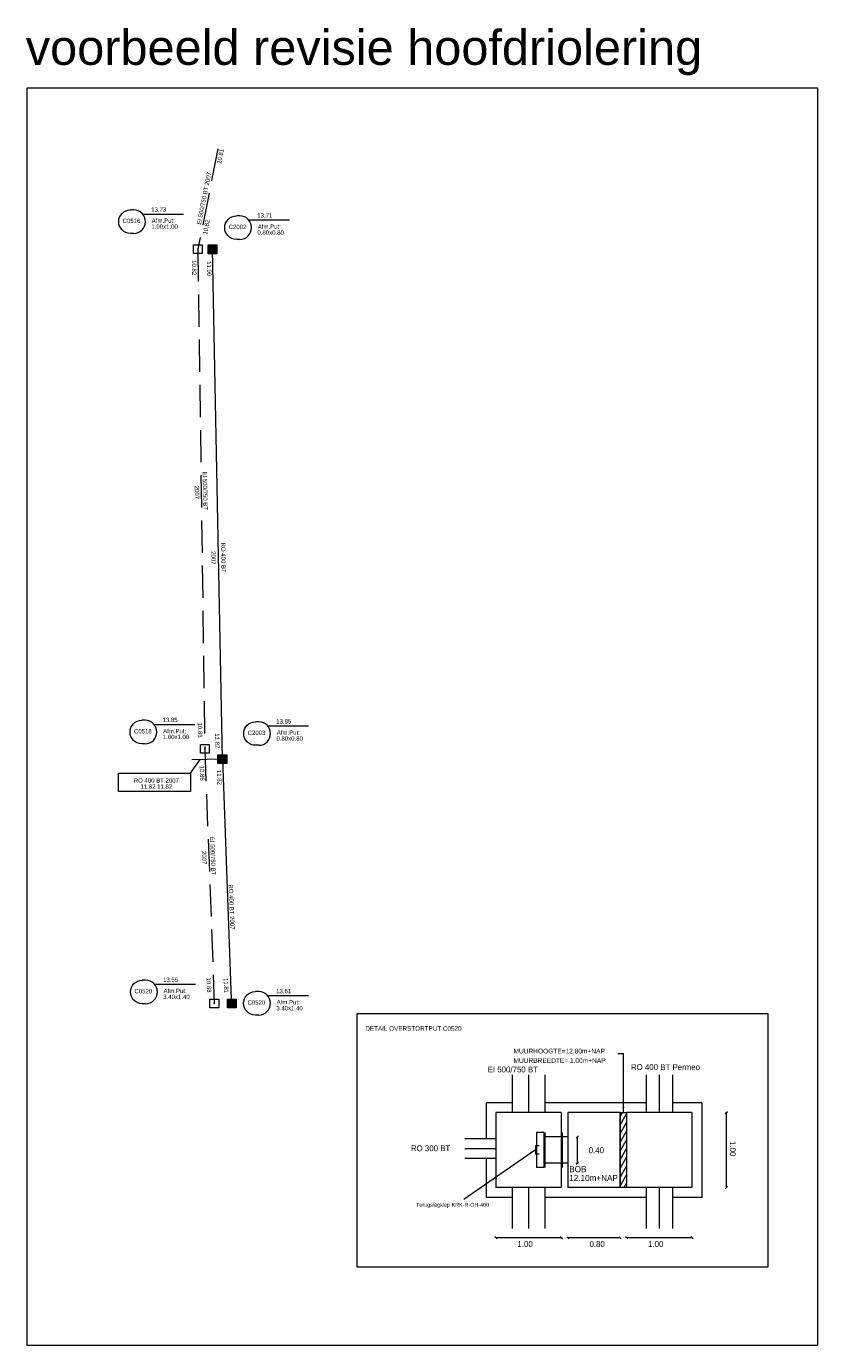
# Model space of a CAD drawing. Header units: metres. Extents: x 134035 to 140154, y 395174 to 396296.
# Tile 9 of 30: x 134699 to 134790, y 396145 to 396296. Entities that reach past the tile are written whole.
import ezdxf
from ezdxf.enums import TextEntityAlignment as Align

# ---------------------------------------------------------------- set-up
doc = ezdxf.new("R2010")
doc.units = ezdxf.units.M
doc.header["$MEASUREMENT"] = 0
doc.linetypes.add('DGN Style 3', pattern=[5.18777, 3.70555, -1.48222])
doc.linetypes.add('DGN Style 4', pattern=[492.703053, 246.197653, -123.098827, 0.307747, -123.098827])
for name, color, linetype, lineweight in [('Br-elem-constructie lijnen', 7, 'Continuous', 0), ('Br-put-dwa', 30, 'Continuous', 13), ('Br-put-rwa', 4, 'Continuous', 13), ('Br-streng-dwa', 30, 'DGN Style 3', 13), ('Br-streng-rwa', 4, 'Continuous', 13), ('Br-text-commentaarteksten', 7, 'Continuous', 0), ('Br-text-putlabel-dwa', 30, 'Continuous', 13), ('Br-text-putlabel-rwa', 4, 'Continuous', 13), ('Br-text-strenglabel dwa', 30, 'Continuous', 13), ('Br-text-strenglabel rwa', 4, 'Continuous', 13)]:
    doc.layers.add(name, color=color, linetype=linetype, lineweight=lineweight)
doc.styles.add('1.5mm', font='arial.ttf', dxfattribs={"height": 0.0015})
doc.styles.add('Basisstijl', font='arial.ttf', dxfattribs={"height": 0.001})
doc.styles.add('Style-ENGINEERING', font='ENGINEERING.shx')

# ---------------------------------------------------------------- blocks, each defined once
blk = doc.blocks.new('Br0-tekst-geg11_1')
at = {"layer": 'Br-text-putlabel-dwa', "color": 30}
for p, q in [((0.26, 1.28), (-0.12, 1.28)), ((0.26, -1.42), (-0.12, -1.42))]:
    blk.add_line(p, q, dxfattribs=at)
at = {"layer": 'Br-text-putlabel-dwa', "color": 30, "flags": 128}
blk.add_lwpolyline([(1.29, 0.81), (5.98, 0.81)], dxfattribs=at)
at = {"layer": 'Br-text-putlabel-dwa', "color": 30, "extrusion": (0, 0, -1)}
blk.add_arc((0.12, -0.07), 1.35, 270, 90, dxfattribs=at)
at = {"layer": 'Br-text-putlabel-dwa', "color": 30}
blk.add_arc((0.26, -0.07), 1.35, 270, 90, dxfattribs=at)
at = {"layer": 'Br-text-putlabel-dwa', "color": 30, "insert": (3.65, -0.21), "char_height": 0.5, "attachment_point": 8, "line_spacing_factor": 0.6, "style": 'Style-ENGINEERING'}
blk.add_mtext('Afm.Put:\\P', dxfattribs=at)
at = {"layer": 'Br-text-putlabel-dwa', "color": 30, "style": 'Style-ENGINEERING'}
for p in [(3.13, 1.08), (0, -0.23), (3.8, -0.88)]:
    blk.add_attdef('Br0-tekst-geg11_1_0', text='', height=0.5, dxfattribs=at).set_placement(p, align=Align.CENTER)
blk = doc.blocks.new('Br0-tekst-geg11_2')
at = {"layer": 'Br-text-putlabel-dwa', "color": 30, "lineweight": 13}
for p, q in [((0.26, 1.28), (-0.12, 1.28)), ((0.26, -1.42), (-0.12, -1.42))]:
    blk.add_line(p, q, dxfattribs=at)
at = {"layer": 'Br-text-putlabel-dwa', "color": 30, "lineweight": 13, "flags": 128}
blk.add_lwpolyline([(1.29, 0.81), (5.98, 0.81)], dxfattribs=at)
at = {"layer": 'Br-text-putlabel-dwa', "color": 30, "lineweight": 13, "extrusion": (0, 0, -1)}
blk.add_arc((0.12, -0.07), 1.35, 270, 90, dxfattribs=at)
at = {"layer": 'Br-text-putlabel-dwa', "color": 30, "lineweight": 13}
blk.add_arc((0.26, -0.07), 1.35, 270, 90, dxfattribs=at)
at = {"layer": 'Br-text-putlabel-dwa', "color": 30, "lineweight": 13, "insert": (3.65, -0.21), "char_height": 0.5, "attachment_point": 8, "line_spacing_factor": 0.6, "style": 'Style-ENGINEERING'}
blk.add_mtext('Afm.Put:\\P', dxfattribs=at)
at = {"layer": 'Br-text-putlabel-dwa', "color": 30, "lineweight": 13, "style": 'Style-ENGINEERING'}
for p in [(3.13, 1.08), (0, -0.23), (3.8, -0.88)]:
    blk.add_attdef('Br0-tekst-geg11_2_0', text='', height=0.5, dxfattribs=at).set_placement(p, align=Align.CENTER)
blk = doc.blocks.new('Br0-tekst-geg12')
at = {"layer": 'Br-text-putlabel-rwa', "color": 4}
for p, q in [((0.26, 1.28), (-0.12, 1.28)), ((0.26, -1.42), (-0.12, -1.42))]:
    blk.add_line(p, q, dxfattribs=at)
at = {"layer": 'Br-text-putlabel-rwa', "color": 4, "flags": 128}
blk.add_lwpolyline([(1.29, 0.81), (5.98, 0.81)], dxfattribs=at)
at = {"layer": 'Br-text-putlabel-rwa', "color": 4, "extrusion": (0, 0, -1)}
blk.add_arc((0.12, -0.07), 1.35, 270, 90, dxfattribs=at)
at = {"layer": 'Br-text-putlabel-rwa', "color": 4}
blk.add_arc((0.26, -0.07), 1.35, 270, 90, dxfattribs=at)
at = {"layer": 'Br-text-putlabel-rwa', "color": 4, "insert": (3.65, -0.21), "char_height": 0.5, "attachment_point": 8, "line_spacing_factor": 0.6, "style": 'Style-ENGINEERING'}
blk.add_mtext('Afm.Put:\\P', dxfattribs=at)
at = {"layer": 'Br-text-putlabel-rwa', "color": 4, "style": 'Style-ENGINEERING'}
for p in [(3.13, 1.08), (0, -0.23), (3.8, -0.88)]:
    blk.add_attdef('Br0-tekst-geg12_0', text='', height=0.5, dxfattribs=at).set_placement(p, align=Align.CENTER)
blk = doc.blocks.new('MTPL1')
at = {"layer": 'Br-text-commentaarteksten', "color": 7, "linetype": 'Continuous', "lineweight": 0}
blk.add_solid([(0, 0), (0.88, 0.16), (0.88, -0.14)], dxfattribs=at)
blk = doc.blocks.new('MAATPL')
at = {"layer": 'Br-elem-constructie lijnen', "linetype": 'Continuous', "lineweight": 0, "extrusion": (0, 0, -1)}
h = blk.add_hatch(color=7, dxfattribs=at)
edge = h.paths.add_edge_path()
edge.add_arc((0, 0), 0.13, 0, 360)
at = {"layer": 'Br-elem-constructie lijnen', "color": 7, "linetype": 'Continuous', "lineweight": 0}
blk.add_line((-0.35, -0.35), (0.33, 0.33), dxfattribs=at)
blk = doc.blocks.new('MAATPL_1')
at = {"layer": 'Br-elem-constructie lijnen', "linetype": 'Continuous', "lineweight": 0, "extrusion": (0, 0, -1)}
h = blk.add_hatch(color=7, dxfattribs=at)
edge = h.paths.add_edge_path()
edge.add_arc((0, 0), 0.13, 0, 360)
at = {"layer": 'Br-elem-constructie lijnen', "color": 7, "linetype": 'Continuous', "lineweight": 0}
blk.add_line((-0.35, -0.35), (0.33, 0.33), dxfattribs=at)
blk = doc.blocks.new('MTPL1_1')
at = {"layer": 'Br-elem-constructie lijnen', "color": 7, "linetype": 'Continuous', "lineweight": 0}
blk.add_solid([(0, 0), (0.88, 0.16), (0.88, -0.14)], dxfattribs=at)
blk = doc.blocks.new('IDWAV')
at = {"layer": 'Br-put-dwa', "flags": 128}
blk.add_lwpolyline([(-0.5, 0.5), (0.5, 0.5), (0.5, -0.5), (-0.5, -0.5)], close=True, dxfattribs=at)
at = {"layer": 'Br-put-dwa'}
blk.add_point((0, 0), dxfattribs=at)
blk = doc.blocks.new('IRWAV')
at = {"layer": 'Br-put-rwa'}
for p, q in [((-0.4, -0.5), (-0.4, 0.5)), ((-0.3, -0.5), (-0.3, 0.5)), ((-0.2, -0.5), (-0.2, 0.5)), ((-0.1, -0.5), (-0.1, 0.5)), ((0, 0), (0, 0.5)), ((0, 0), (0, -0.5)), ((0.1, -0.5), (0.1, 0.5)), ((0.2, -0.5), (0.2, 0.5)), ((0.3, -0.5), (0.3, 0.5)), ((0.4, -0.5), (0.4, 0.5))]:
    blk.add_line(p, q, dxfattribs=at)
at = {"layer": 'Br-put-rwa', "flags": 128}
blk.add_lwpolyline([(-0.5, 0.5), (0.5, 0.5), (0.5, -0.5), (-0.5, -0.5)], close=True, dxfattribs=at)
at = {"layer": 'Br-put-rwa'}
blk.add_point((0, 0), dxfattribs=at)

msp = doc.modelspace()

# ---------------------------------------------------------------- linework, layer by layer
at = {"layer": 'Br-elem-constructie lijnen'}
msp.add_line((134717.987, 396210.469), (134719.107, 396212.026), dxfattribs=at)
at = {"layer": 'Br-elem-constructie lijnen', "color": 7, "linetype": 'Continuous', "lineweight": 0}
for p, q in [((134754.946, 396175.86), (134754.946, 396171.523)), ((134758.696, 396175.86), (134758.696, 396171.523)), ((134770.321, 396175.86), (134770.321, 396171.523)), ((134773.321, 396175.86), (134773.321, 396171.523)), ((134754.946, 396172.648), (134751.946, 396172.648)), ((134751.946, 396172.648), (134751.946, 396168.528)), ((134770.321, 396172.648), (134758.696, 396172.648)), ((134776.696, 396172.648), (134773.321, 396172.648)), ((134776.696, 396172.648), (134776.696, 396161.773)), ((134753.071, 396171.523), (134753.071, 396162.898)), ((134760.571, 396171.523), (134753.071, 396171.523)), ((134760.571, 396171.523), (134760.571, 396162.898)), ((134761.321, 396171.523), (134761.321, 396162.898)), ((134767.321, 396171.523), (134761.321, 396171.523)), ((134767.321, 396171.523), (134767.321, 396162.898)), ((134768.071, 396171.523), (134768.071, 396162.898)), ((134775.571, 396171.523), (134768.071, 396171.523)), ((134775.571, 396171.523), (134775.571, 396162.898)), ((134779.53, 396162.898), (134779.53, 396171.523)), ((134749.507, 396168.528), (134753.071, 396168.528)), ((134758.571, 396169.211), (134757.721, 396169.211)), ((134757.721, 396169.211), (134757.721, 396165.211)), ((134758.571, 396169.211), (134758.571, 396165.211)), ((134758.671, 396169.211), (134758.671, 396165.211)), ((134761.321, 396168.711), (134758.671, 396168.711)), ((134760.571, 396169.211), (134760.571, 396165.211)), ((134760.671, 396169.211), (134760.671, 396165.211)), ((134762.424, 396165.711), (134762.424, 396168.711)), ((134757.612, 396167.219), (134749.391, 396161.531)), ((134757.612, 396167.694), (134757.612, 396166.743)), ((134758.031, 396167.694), (134757.612, 396167.694)), ((134758.031, 396166.743), (134757.612, 396166.743)), ((134749.507, 396166.278), (134753.071, 396166.278)), ((134751.946, 396166.278), (134751.946, 396161.773)), ((134758.571, 396165.211), (134757.721, 396165.211)), ((134761.321, 396165.711), (134758.671, 396165.711)), ((134760.571, 396162.898), (134753.071, 396162.898)), ((134754.946, 396162.898), (134754.946, 396158.217)), ((134758.696, 396162.898), (134758.696, 396158.217)), ((134767.321, 396162.898), (134761.321, 396162.898)), ((134775.571, 396162.898), (134768.071, 396162.898)), ((134770.321, 396162.898), (134770.321, 396158.217)), ((134773.321, 396162.898), (134773.321, 396158.217)), ((134754.946, 396161.773), (134751.946, 396161.773)), ((134770.321, 396161.773), (134758.696, 396161.773)), ((134776.696, 396161.773), (134773.321, 396161.773)), ((134760.571, 396157.132), (134753.071, 396157.132)), ((134767.321, 396157.132), (134761.321, 396157.132)), ((134775.571, 396157.132), (134768.071, 396157.132))]:
    msp.add_line(p, q, dxfattribs=at)
at = {"layer": 'Br-elem-constructie lijnen', "color": 7, "linetype": 'DGN Style 4', "lineweight": 0}
for p, q in [((134756.821, 396175.86), (134756.821, 396171.523)), ((134771.821, 396175.86), (134771.821, 396171.523)), ((134749.507, 396167.403), (134753.071, 396167.403)), ((134756.821, 396162.898), (134756.821, 396158.217)), ((134771.821, 396162.898), (134771.821, 396158.217))]:
    msp.add_line(p, q, dxfattribs=at)
at = {"layer": 'Br-elem-constructie lijnen', "color": 7, "lineweight": 0}
for p, q in [((134767.321, 396171.078), (134767.577, 396171.523)), ((134767.321, 396170.078), (134768.071, 396171.377)), ((134767.321, 396169.078), (134768.071, 396170.377)), ((134767.321, 396168.078), (134768.071, 396169.377)), ((134767.321, 396167.078), (134768.071, 396168.377)), ((134767.321, 396166.078), (134768.071, 396167.377)), ((134767.321, 396165.078), (134768.071, 396166.377)), ((134767.321, 396164.078), (134768.071, 396165.377)), ((134767.321, 396163.078), (134768.071, 396164.377)), ((134767.794, 396162.898), (134768.071, 396163.377))]:
    msp.add_line(p, q, dxfattribs=at)
at = {"layer": 'Br-elem-constructie lijnen', "flags": 128}
for points in [[(134699.241, 396289.122), (134789.994, 396289.122), (134789.994, 396144.762), (134699.241, 396144.762)], [(134709.74, 396210.469), (134717.987, 396210.469), (134717.987, 396208.365), (134709.74, 396208.365)]]:
    msp.add_lwpolyline(points, close=True, dxfattribs=at)
at = {"layer": 'Br-elem-constructie lijnen', "color": 7, "lineweight": 0, "flags": 128}
for points in [[(134784.312, 396182.86), (134737.084, 396182.86), (134737.084, 396153.822), (134784.312, 396153.822)], [(134767.321, 396171.523), (134768.071, 396171.523), (134768.071, 396162.898), (134767.321, 396162.898)]]:
    msp.add_lwpolyline(points, close=True, dxfattribs=at)
msp.add_lwpolyline([(134767.696, 396171.523), (134767.696, 396178.241), (134767.045, 396178.241)], dxfattribs=at)
at = {"layer": 'Br-streng-dwa', "flags": 128}
for points in [[(134721.146, 396282.139), (134718.846, 396270.611)], [(134718.846, 396270.611), (134719.64, 396213.26)], [(134719.64, 396213.26), (134720.737, 396184.047)]]:
    msp.add_lwpolyline(points, dxfattribs=at)
at = {"layer": 'Br-streng-rwa', "flags": 128}
for points in [[(134721.658, 396212.079), (134720.537, 396270.603)], [(134721.658, 396212.079), (134718.152, 396212.006)], [(134721.658, 396212.079), (134722.686, 396184.548)]]:
    msp.add_lwpolyline(points, dxfattribs=at)

# ---------------------------------------------------------------- block references
at = {"layer": 'Br-elem-constructie lijnen', "color": 7, "linetype": 'Continuous', "lineweight": 0, "extrusion": (0, 0, -1)}
for name, p, xscale, yscale, zscale, rotation in [('MTPL1_1', (-134767.696, 396171.523), 0.7500389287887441, 0.7500389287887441, 0.7500389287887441, 89.53257721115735), ('MAATPL', (-134779.531, 396171.523), 0.375, 0.375, 0.375, 90), ('MAATPL', (-134762.424, 396168.71), 0.375, 0.375, 0.375, 90), ('MAATPL', (-134762.424, 396165.71), 0.375, 0.375, 0.375, 90), ('MAATPL', (-134779.531, 396162.898), 0.375, 0.375, 0.375, 90)]:
    msp.add_blockref(name, p, dxfattribs=dict(at, xscale=xscale, yscale=yscale, zscale=zscale, rotation=rotation))
at = {"layer": 'Br-elem-constructie lijnen', "color": 7, "linetype": 'Continuous', "lineweight": 0, "extrusion": (0, 0, -1), "xscale": 0.375, "yscale": 0.375, "zscale": 0.375}
for p in [(-134753.071, 396157.132), (-134760.565, 396157.132), (-134761.319, 396157.132), (-134767.319, 396157.132), (-134768.071, 396157.132), (-134775.565, 396157.132)]:
    msp.add_blockref('MAATPL_1', p, dxfattribs=at)
at = {"layer": 'Br-put-dwa'}
for p in [(134718.846, 396270.611), (134719.64, 396213.26), (134720.737, 396184.047)]:
    msp.add_blockref('IDWAV', p, dxfattribs=at)
at = {"layer": 'Br-put-rwa'}
for p in [(134720.537, 396270.603), (134721.658, 396212.079), (134722.741, 396184.048)]:
    msp.add_blockref('IRWAV', p, dxfattribs=at)
at = {"layer": 'Br-text-commentaarteksten', "color": 7, "linetype": 'Continuous', "lineweight": 0, "extrusion": (0, 0, -1), "xscale": 0.7500389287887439, "yscale": 0.7500389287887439, "zscale": 0.7500389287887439, "rotation": 328.8191552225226}
msp.add_blockref('MTPL1', (-134757.612, 396167.219), dxfattribs=at)
at = {"layer": 'Br-text-putlabel-dwa', "color": 30, "lineweight": 13}
ref = msp.add_blockref('Br0-tekst-geg11_2', (134711.229, 396273.846), dxfattribs=at)
ref.add_attrib('Br0-tekst-geg11_2_0', '13.73', dxfattribs={"color": 30, "lineweight": 13, "height": 0.5, "style": 'Style-ENGINEERING'}).set_placement((134714.357, 396274.924), align=Align.CENTER)
ref.add_attrib('Br0-tekst-geg11_2_0', '1.00x1.00', dxfattribs={"color": 30, "lineweight": 13, "height": 0.5, "style": 'Style-ENGINEERING'}).set_placement((134715.032, 396272.964), align=Align.CENTER)
ref.add_attrib('Br0-tekst-geg11_2_0', 'C0516', dxfattribs={"color": 30, "lineweight": 13, "height": 0.5, "style": 'Style-ENGINEERING'}).set_placement((134711.229, 396273.616), align=Align.CENTER)
at = {"layer": 'Br-text-putlabel-dwa', "color": 30}
ref = msp.add_blockref('Br0-tekst-geg11_1', (134712.535, 396215.259), dxfattribs=at)
ref.add_attrib('Br0-tekst-geg11_1_0', '13.85', dxfattribs={"color": 30, "height": 0.5, "style": 'Style-ENGINEERING'}).set_placement((134715.662, 396216.337), align=Align.CENTER)
ref.add_attrib('Br0-tekst-geg11_1_0', '1.00x1.00', dxfattribs={"color": 30, "height": 0.5, "style": 'Style-ENGINEERING'}).set_placement((134716.338, 396214.376), align=Align.CENTER)
ref.add_attrib('Br0-tekst-geg11_1_0', 'C0518', dxfattribs={"color": 30, "height": 0.5, "style": 'Style-ENGINEERING'}).set_placement((134712.535, 396215.029), align=Align.CENTER)
ref = msp.add_blockref('Br0-tekst-geg11_1', (134712.588, 396185.432), dxfattribs=at)
ref.add_attrib('Br0-tekst-geg11_1_0', '13.55', dxfattribs={"color": 30, "height": 0.5, "style": 'Style-ENGINEERING'}).set_placement((134715.715, 396186.51), align=Align.CENTER)
ref.add_attrib('Br0-tekst-geg11_1_0', '3.40x1.40', dxfattribs={"color": 30, "height": 0.5, "style": 'Style-ENGINEERING'}).set_placement((134716.391, 396184.549), align=Align.CENTER)
ref.add_attrib('Br0-tekst-geg11_1_0', 'C0520', dxfattribs={"color": 30, "height": 0.5, "style": 'Style-ENGINEERING'}).set_placement((134712.588, 396185.202), align=Align.CENTER)
at = {"layer": 'Br-text-putlabel-rwa', "color": 4}
ref = msp.add_blockref('Br0-tekst-geg12', (134723.401, 396273.159), dxfattribs=at)
ref.add_attrib('Br0-tekst-geg12_0', '13.71', dxfattribs={"color": 4, "height": 0.5, "style": 'Style-ENGINEERING'}).set_placement((134726.528, 396274.237), align=Align.CENTER)
ref.add_attrib('Br0-tekst-geg12_0', '0.80x0.80', dxfattribs={"color": 4, "height": 0.5, "style": 'Style-ENGINEERING'}).set_placement((134727.203, 396272.276), align=Align.CENTER)
ref.add_attrib('Br0-tekst-geg12_0', 'C2002', dxfattribs={"color": 4, "height": 0.5, "style": 'Style-ENGINEERING'}).set_placement((134723.401, 396272.929), align=Align.CENTER)
ref = msp.add_blockref('Br0-tekst-geg12', (134725.584, 396215.092), dxfattribs=at)
ref.add_attrib('Br0-tekst-geg12_0', '13.85', dxfattribs={"color": 4, "height": 0.5, "style": 'Style-ENGINEERING'}).set_placement((134728.711, 396216.17), align=Align.CENTER)
ref.add_attrib('Br0-tekst-geg12_0', '0.80x0.80', dxfattribs={"color": 4, "height": 0.5, "style": 'Style-ENGINEERING'}).set_placement((134729.387, 396214.21), align=Align.CENTER)
ref.add_attrib('Br0-tekst-geg12_0', 'C2003', dxfattribs={"color": 4, "height": 0.5, "style": 'Style-ENGINEERING'}).set_placement((134725.584, 396214.862), align=Align.CENTER)
ref = msp.add_blockref('Br0-tekst-geg12', (134725.569, 396184.13), dxfattribs=at)
ref.add_attrib('Br0-tekst-geg12_0', '13.61', dxfattribs={"color": 4, "height": 0.5, "style": 'Style-ENGINEERING'}).set_placement((134728.696, 396185.208), align=Align.CENTER)
ref.add_attrib('Br0-tekst-geg12_0', '3.40x1.40', dxfattribs={"color": 4, "height": 0.5, "style": 'Style-ENGINEERING'}).set_placement((134729.372, 396183.247), align=Align.CENTER)
ref.add_attrib('Br0-tekst-geg12_0', 'C0520', dxfattribs={"color": 4, "height": 0.5, "style": 'Style-ENGINEERING'}).set_placement((134725.569, 396183.899), align=Align.CENTER)

# ---------------------------------------------------------------- texts
at = {"layer": 'Br-text-commentaarteksten', "color": 7, "style": '1.5mm'}
msp.add_text('voorbeeld revisie hoofdriolering', height=4, dxfattribs=at).set_placement((134699.092, 396291.779))
at = {"layer": 'Br-text-commentaarteksten', "color": 7, "linetype": 'Continuous', "lineweight": 0, "style": 'Style-ENGINEERING'}
for s, height, p in [('DETAIL OVERSTORTPUT C0520', 0.525, (134738.077, 396181.432)), ('EI 500/750 BT', 0.675, (134752.118, 396176.797)), ('RO 400 BT Permeo', 0.675, (134768.564, 396177.068)), ('RO 300 BT', 0.675, (134743.307, 396167.758))]:
    msp.add_text(s, height=height, dxfattribs=at).set_placement(p, align=Align.TOP_LEFT)
msp.add_text('1.00', height=0.675, rotation=270, dxfattribs=at).set_placement((134780.594, 396166.49), align=Align.TOP_RIGHT)
for s, height, p in [('0.40', 0.675, (134765.473, 396167.525)), ('Terugslagklep KRK-R-OH-400', 0.45, (134752.29, 396161.149)), ('1.00', 0.675, (134757.297, 396156.76)), ('0.80', 0.675, (134765.562, 396156.76)), ('1.00', 0.675, (134772.297, 396156.76))]:
    msp.add_text(s, height=height, dxfattribs=at).set_placement(p, align=Align.TOP_RIGHT)
for s, insert, char_height, attachment_point, line_spacing_factor in [('MUURHOOGTE=12.80m+NAP\\PMUURBREEDTE= 1.00m+NAP\\P', (134755.082, 396177.199), 0.54675, 7, 1.2), ('BOB \\P12.10m+NAP', (134761.477, 396165.368), 0.7, 1, 0.864567)]:
    msp.add_mtext(s, dxfattribs=dict(at, insert=insert, char_height=char_height, attachment_point=attachment_point, line_spacing_factor=line_spacing_factor))
at = {"layer": 'Br-text-strenglabel dwa', "style": 'Style-ENGINEERING'}
for s, p in [('10.81', (134721.189, 396281.332)), ('10.82', (134719.568, 396273.208))]:
    msp.add_text(s, height=0.5, rotation=78.71714, dxfattribs=at).set_placement(p, align=Align.TOP_CENTER)
for s, rotation, p in [('EI 500/750 BT 2007', 78.71714, (134719.8, 396276.414)), ('10.82', 270.79293, (134718.181, 396268.497)), ('EI 500/750 BT', 270.79293, (134719.43, 396242.883)), ('2007', 270.79293, (134718.504, 396242.696)), ('10.86', 270.79293, (134718.853, 396215.419)), ('10.86', 272.15109, (134719.089, 396210.463)), ('EI 500/750 BT', 272.15109, (134720.317, 396200.952)), ('2007', 272.15109, (134719.33, 396200.767)), ('10.88', 272.15109, (134719.873, 396186.144))]:
    msp.add_text(s, height=0.5, rotation=rotation, dxfattribs=at).set_placement(p, align=Align.CENTER)
at = {"layer": 'Br-text-strenglabel rwa', "style": 'Style-ENGINEERING'}
for s, rotation, p in [('11.90', 271.09734, (134719.9, 396268.378)), ('RO 400 BT', 271.09734, (134721.529, 396235.211)), ('2007', 271.09734, (134720.394, 396235.181)), ('11.82', 271.09734, (134720.84, 396214.179)), ('11.82', 272.13852, (134721.063, 396209.979)), ('RO 400 BT 2007', 272.13852, (134722.477, 396195.101)), ('11.81', 272.13852, (134721.84, 396186.084))]:
    msp.add_text(s, height=0.5, rotation=rotation, dxfattribs=at).set_placement(p, align=Align.CENTER)
at = {"layer": 'Br-text-strenglabel rwa', "insert": (134714.084, 396208.681), "char_height": 0.5, "attachment_point": 8, "line_spacing_factor": 0.84, "style": 'Basisstijl'}
msp.add_mtext('\\FENGINEERING;\\C256;RO 400 BT 2007\\P11.82 11.82', dxfattribs=at)

doc.saveas('drawing.dxf')
